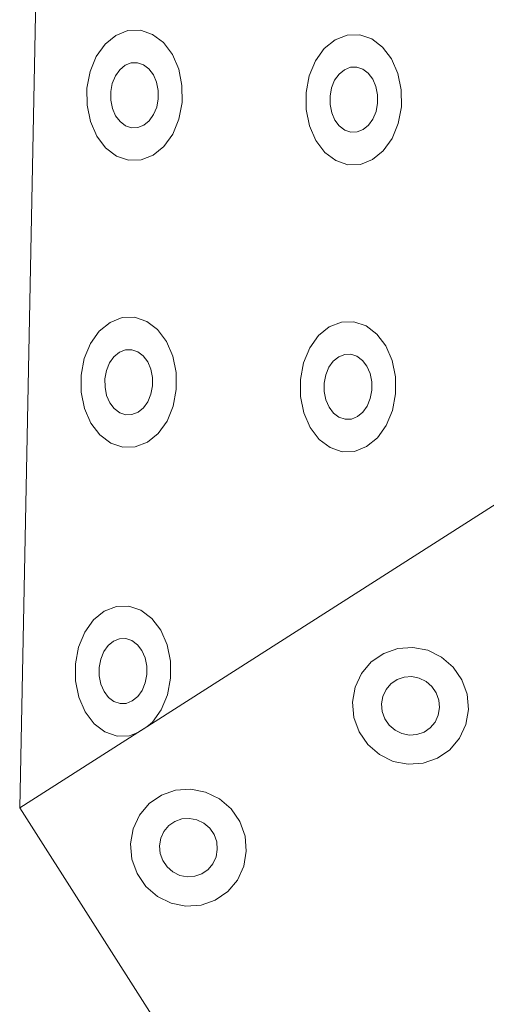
# Model space of a CAD drawing. Extents: x 5066 to 9756, y -2696 to -1109.
# Tile 121 of 248: x 9401.294 to 9401.475, y -2589.777 to -2589.395. Entities that reach past the tile are written whole.
import ezdxf

# ---------------------------------------------------------------- set-up
doc = ezdxf.new("R2010")
doc.units = 0
doc.header["$MEASUREMENT"] = 0
doc.layers.add('IFC-Elemento construtivo genérico-Contorno', color=253, linetype='CONTINUOUS', lineweight=5)

msp = doc.modelspace()

# ---------------------------------------------------------------- linework, layer by layer
at = {"layer": 'IFC-Elemento construtivo genérico-Contorno', "color": 8, "lineweight": 5}
for p, q in [((9401.29359, -2589.70112), (9401.30468, -2589.14653)), ((9401.33558, -2589.39934), (9401.34046, -2589.39921)), ((9401.34046, -2589.39921), (9401.34515, -2589.4008)), ((9401.32671, -2589.40462), (9401.33089, -2589.40119)), ((9401.33089, -2589.40119), (9401.33558, -2589.39934)), ((9401.34515, -2589.4008), (9401.34937, -2589.404)), ((9401.41183, -2589.40632), (9401.41601, -2589.40289)), ((9401.41601, -2589.40289), (9401.4207, -2589.40105)), ((9401.4207, -2589.40105), (9401.42558, -2589.40092)), ((9401.42558, -2589.40092), (9401.43027, -2589.40251)), ((9401.43027, -2589.40251), (9401.43448, -2589.40571)), ((9401.32331, -2589.4094), (9401.32671, -2589.40462)), ((9401.34937, -2589.404), (9401.35284, -2589.4086)), ((9401.40843, -2589.4111), (9401.41183, -2589.40632)), ((9401.43448, -2589.40571), (9401.43796, -2589.4103)), ((9401.32089, -2589.4152), (9401.32331, -2589.4094)), ((9401.35284, -2589.4086), (9401.3553, -2589.41427)), ((9401.43796, -2589.4103), (9401.44042, -2589.41597)), ((9401.33073, -2589.41693), (9401.33241, -2589.41453)), ((9401.33241, -2589.41453), (9401.33452, -2589.41282)), ((9401.33452, -2589.41282), (9401.33687, -2589.4119)), ((9401.33687, -2589.4119), (9401.33929, -2589.41183)), ((9401.33929, -2589.41183), (9401.34163, -2589.41262)), ((9401.34163, -2589.41262), (9401.34374, -2589.41423)), ((9401.34374, -2589.41423), (9401.3455, -2589.41653)), ((9401.3553, -2589.41427), (9401.35659, -2589.42064)), ((9401.40601, -2589.41691), (9401.40843, -2589.4111)), ((9401.41757, -2589.41624), (9401.41964, -2589.41452)), ((9401.41964, -2589.41452), (9401.42198, -2589.4136)), ((9401.42198, -2589.4136), (9401.42441, -2589.41354)), ((9401.42441, -2589.41354), (9401.42679, -2589.41433)), ((9401.42679, -2589.41433), (9401.4289, -2589.41593)), ((9401.31968, -2589.42164), (9401.32089, -2589.4152)), ((9401.32952, -2589.41983), (9401.33073, -2589.41693)), ((9401.3455, -2589.41653), (9401.34671, -2589.41936)), ((9401.4048, -2589.42334), (9401.40601, -2589.41691)), ((9401.41585, -2589.41863), (9401.41757, -2589.41624)), ((9401.4289, -2589.41593), (9401.43062, -2589.41823)), ((9401.43062, -2589.41823), (9401.43183, -2589.42107)), ((9401.44042, -2589.41597), (9401.44171, -2589.42235)), ((9401.31968, -2589.42164), (9401.31972, -2589.42827)), ((9401.3289, -2589.42304), (9401.32952, -2589.41983)), ((9401.34671, -2589.41936), (9401.34738, -2589.42255)), ((9401.35659, -2589.42064), (9401.35663, -2589.42727)), ((9401.41405, -2589.42475), (9401.41464, -2589.42153)), ((9401.41464, -2589.42153), (9401.41585, -2589.41863)), ((9401.43183, -2589.42107), (9401.43249, -2589.42425)), ((9401.3289, -2589.42304), (9401.32894, -2589.42636)), ((9401.34679, -2589.42908), (9401.34738, -2589.42586)), ((9401.34738, -2589.42586), (9401.34738, -2589.42255)), ((9401.4048, -2589.42334), (9401.40484, -2589.42997)), ((9401.41405, -2589.42806), (9401.41405, -2589.42475)), ((9401.43249, -2589.42757), (9401.43249, -2589.42425)), ((9401.44171, -2589.42235), (9401.44175, -2589.42897)), ((9401.31972, -2589.42827), (9401.32101, -2589.43464)), ((9401.32894, -2589.42636), (9401.32956, -2589.42954)), ((9401.32956, -2589.42954), (9401.33081, -2589.43238)), ((9401.34558, -2589.43198), (9401.34679, -2589.42908)), ((9401.35538, -2589.4337), (9401.35663, -2589.42727)), ((9401.41405, -2589.42806), (9401.41472, -2589.43125)), ((9401.43191, -2589.43078), (9401.43249, -2589.42757)), ((9401.44054, -2589.43541), (9401.44175, -2589.42897)), ((9401.33081, -2589.43238), (9401.33253, -2589.43468)), ((9401.34386, -2589.43437), (9401.34558, -2589.43198)), ((9401.40484, -2589.42997), (9401.40613, -2589.43634)), ((9401.41472, -2589.43125), (9401.41593, -2589.43408)), ((9401.4307, -2589.43369), (9401.43191, -2589.43078)), ((9401.32101, -2589.43464), (9401.32347, -2589.44031)), ((9401.33253, -2589.43468), (9401.33464, -2589.43628)), ((9401.33464, -2589.43628), (9401.33698, -2589.43707)), ((9401.33698, -2589.43707), (9401.33945, -2589.43701)), ((9401.33945, -2589.43701), (9401.34179, -2589.43609)), ((9401.34179, -2589.43609), (9401.34386, -2589.43437)), ((9401.353, -2589.43951), (9401.35538, -2589.4337)), ((9401.40613, -2589.43634), (9401.40859, -2589.44201)), ((9401.41593, -2589.43408), (9401.41765, -2589.43638)), ((9401.41765, -2589.43638), (9401.41976, -2589.43799)), ((9401.42691, -2589.43779), (9401.42898, -2589.43608)), ((9401.42898, -2589.43608), (9401.4307, -2589.43369)), ((9401.43812, -2589.44121), (9401.44054, -2589.43541)), ((9401.32347, -2589.44031), (9401.32691, -2589.4449)), ((9401.3496, -2589.44429), (9401.353, -2589.43951)), ((9401.41976, -2589.43799), (9401.42214, -2589.43878)), ((9401.42214, -2589.43878), (9401.42456, -2589.43871)), ((9401.42456, -2589.43871), (9401.42691, -2589.43779)), ((9401.43472, -2589.446), (9401.43812, -2589.44121)), ((9401.32691, -2589.4449), (9401.33116, -2589.4481)), ((9401.34538, -2589.44772), (9401.3496, -2589.44429)), ((9401.40859, -2589.44201), (9401.41206, -2589.44661)), ((9401.33116, -2589.4481), (9401.33585, -2589.44969)), ((9401.3407, -2589.44956), (9401.34538, -2589.44772)), ((9401.41206, -2589.44661), (9401.41628, -2589.44981)), ((9401.4305, -2589.44943), (9401.43472, -2589.446)), ((9401.33585, -2589.44969), (9401.3407, -2589.44956)), ((9401.41628, -2589.44981), (9401.42097, -2589.4514)), ((9401.42097, -2589.4514), (9401.42585, -2589.45127)), ((9401.42585, -2589.45127), (9401.4305, -2589.44943)), ((9401.32448, -2589.51606), (9401.32866, -2589.51263)), ((9401.32866, -2589.51263), (9401.33335, -2589.51079)), ((9401.33335, -2589.51079), (9401.3382, -2589.51066)), ((9401.3382, -2589.51066), (9401.34292, -2589.51225)), ((9401.34292, -2589.51225), (9401.34714, -2589.51545)), ((9401.41378, -2589.51434), (9401.41847, -2589.5125)), ((9401.41847, -2589.5125), (9401.42335, -2589.51237)), ((9401.42335, -2589.51237), (9401.42804, -2589.51395)), ((9401.32109, -2589.52084), (9401.32448, -2589.51606)), ((9401.34714, -2589.51545), (9401.35062, -2589.52004)), ((9401.4062, -2589.52255), (9401.4096, -2589.51777)), ((9401.4096, -2589.51777), (9401.41378, -2589.51434)), ((9401.42804, -2589.51395), (9401.43226, -2589.51716)), ((9401.43226, -2589.51716), (9401.43573, -2589.52175)), ((9401.31866, -2589.52665), (9401.32109, -2589.52084)), ((9401.35062, -2589.52004), (9401.35308, -2589.52571)), ((9401.33019, -2589.52598), (9401.3323, -2589.52426)), ((9401.3323, -2589.52426), (9401.33464, -2589.52335)), ((9401.33464, -2589.52335), (9401.33706, -2589.52328)), ((9401.33706, -2589.52328), (9401.33941, -2589.52407)), ((9401.33941, -2589.52407), (9401.34152, -2589.52568)), ((9401.40378, -2589.52835), (9401.4062, -2589.52255)), ((9401.41741, -2589.52597), (9401.41976, -2589.52505)), ((9401.41976, -2589.52505), (9401.42218, -2589.52498)), ((9401.42218, -2589.52498), (9401.42452, -2589.52578)), ((9401.43573, -2589.52175), (9401.4382, -2589.52742)), ((9401.31745, -2589.53308), (9401.31866, -2589.52665)), ((9401.3273, -2589.53128), (9401.32851, -2589.52837)), ((9401.32851, -2589.52837), (9401.33019, -2589.52598)), ((9401.34152, -2589.52568), (9401.34327, -2589.52797)), ((9401.34327, -2589.52797), (9401.34448, -2589.53081)), ((9401.35308, -2589.52571), (9401.35437, -2589.53209)), ((9401.40257, -2589.53479), (9401.40378, -2589.52835)), ((9401.41363, -2589.53008), (9401.4153, -2589.52768)), ((9401.4153, -2589.52768), (9401.41741, -2589.52597)), ((9401.42452, -2589.52578), (9401.42667, -2589.52738)), ((9401.42667, -2589.52738), (9401.42839, -2589.52967)), ((9401.4382, -2589.52742), (9401.43948, -2589.53379)), ((9401.32667, -2589.53449), (9401.3273, -2589.53128)), ((9401.34448, -2589.53081), (9401.34515, -2589.53399)), ((9401.35437, -2589.53871), (9401.35437, -2589.53209)), ((9401.41179, -2589.5362), (9401.41241, -2589.53298)), ((9401.41241, -2589.53298), (9401.41363, -2589.53008)), ((9401.42839, -2589.52967), (9401.4296, -2589.53251)), ((9401.4296, -2589.53251), (9401.43027, -2589.5357)), ((9401.31745, -2589.53308), (9401.31749, -2589.53971)), ((9401.32667, -2589.53449), (9401.32671, -2589.5378)), ((9401.34515, -2589.53731), (9401.34515, -2589.53399)), ((9401.40257, -2589.53479), (9401.40261, -2589.54142)), ((9401.41179, -2589.5362), (9401.41183, -2589.53951)), ((9401.43027, -2589.53901), (9401.43027, -2589.5357)), ((9401.43948, -2589.53379), (9401.43952, -2589.54042)), ((9401.31749, -2589.53971), (9401.31878, -2589.54608)), ((9401.32671, -2589.5378), (9401.32734, -2589.54099)), ((9401.34335, -2589.54343), (9401.34452, -2589.54052)), ((9401.34452, -2589.54052), (9401.34515, -2589.53731)), ((9401.35316, -2589.54515), (9401.35437, -2589.53871)), ((9401.41183, -2589.53951), (9401.41245, -2589.5427)), ((9401.42968, -2589.54223), (9401.43027, -2589.53901)), ((9401.43827, -2589.54686), (9401.43952, -2589.54042)), ((9401.32734, -2589.54099), (9401.32859, -2589.54383)), ((9401.32859, -2589.54383), (9401.3303, -2589.54612)), ((9401.34163, -2589.54582), (9401.34335, -2589.54343)), ((9401.40261, -2589.54142), (9401.4039, -2589.54779)), ((9401.41245, -2589.5427), (9401.4137, -2589.54553)), ((9401.42847, -2589.54513), (9401.42968, -2589.54223)), ((9401.31878, -2589.54608), (9401.32124, -2589.55175)), ((9401.3303, -2589.54612), (9401.33241, -2589.54773)), ((9401.33241, -2589.54773), (9401.33476, -2589.54852)), ((9401.33718, -2589.54845), (9401.33952, -2589.54753)), ((9401.33952, -2589.54753), (9401.34163, -2589.54582)), ((9401.35077, -2589.55095), (9401.35316, -2589.54515)), ((9401.4039, -2589.54779), (9401.40636, -2589.55346)), ((9401.4137, -2589.54553), (9401.41542, -2589.54783)), ((9401.41542, -2589.54783), (9401.41753, -2589.54943)), ((9401.42468, -2589.54924), (9401.42675, -2589.54752)), ((9401.42675, -2589.54752), (9401.42847, -2589.54513)), ((9401.43589, -2589.55266), (9401.43827, -2589.54686)), ((9401.32124, -2589.55175), (9401.32468, -2589.55635)), ((9401.33476, -2589.54852), (9401.33718, -2589.54845)), ((9401.34734, -2589.55573), (9401.35077, -2589.55095)), ((9401.41753, -2589.54943), (9401.41988, -2589.55023)), ((9401.41988, -2589.55023), (9401.42234, -2589.55016)), ((9401.42234, -2589.55016), (9401.42468, -2589.54924)), ((9401.34316, -2589.55917), (9401.34734, -2589.55573)), ((9401.40636, -2589.55346), (9401.40984, -2589.55805)), ((9401.43249, -2589.55744), (9401.43589, -2589.55266)), ((9401.32468, -2589.55635), (9401.3289, -2589.55955)), ((9401.3289, -2589.55955), (9401.33363, -2589.56114)), ((9401.33847, -2589.56101), (9401.34316, -2589.55917)), ((9401.40984, -2589.55805), (9401.41405, -2589.56126)), ((9401.42827, -2589.56087), (9401.43249, -2589.55744)), ((9401.33363, -2589.56114), (9401.33847, -2589.56101)), ((9401.41405, -2589.56126), (9401.41874, -2589.56284)), ((9401.41874, -2589.56284), (9401.42359, -2589.56271)), ((9401.42359, -2589.56271), (9401.42827, -2589.56087)), ((9401.34152, -2589.67053), (9401.50902, -2589.56365)), ((9401.32222, -2589.62817), (9401.32644, -2589.62474)), ((9401.32644, -2589.62474), (9401.33113, -2589.6229)), ((9401.33113, -2589.6229), (9401.33597, -2589.62277)), ((9401.33597, -2589.62277), (9401.34066, -2589.62436)), ((9401.34066, -2589.62436), (9401.34488, -2589.62756)), ((9401.31882, -2589.63295), (9401.32222, -2589.62817)), ((9401.34488, -2589.62756), (9401.34835, -2589.63216)), ((9401.34835, -2589.63216), (9401.35081, -2589.63783)), ((9401.31644, -2589.63876), (9401.31882, -2589.63295)), ((9401.33003, -2589.63637), (9401.33238, -2589.63546)), ((9401.33238, -2589.63546), (9401.33484, -2589.63539)), ((9401.33484, -2589.63539), (9401.33718, -2589.63618)), ((9401.33718, -2589.63618), (9401.33929, -2589.63779)), ((9401.31519, -2589.6452), (9401.31644, -2589.63876)), ((9401.32624, -2589.64048), (9401.32796, -2589.63809)), ((9401.32796, -2589.63809), (9401.33003, -2589.63637)), ((9401.33929, -2589.63779), (9401.34101, -2589.64008)), ((9401.34101, -2589.64008), (9401.34226, -2589.64292)), ((9401.35081, -2589.63783), (9401.3521, -2589.6442)), ((9401.43488, -2589.64115), (9401.44042, -2589.63923)), ((9401.44042, -2589.63923), (9401.44624, -2589.63883)), ((9401.44624, -2589.63883), (9401.45206, -2589.63997)), ((9401.45206, -2589.63997), (9401.45738, -2589.64258)), ((9401.32445, -2589.6466), (9401.32503, -2589.64339)), ((9401.32503, -2589.64339), (9401.32624, -2589.64048)), ((9401.34226, -2589.64292), (9401.34288, -2589.6461)), ((9401.43007, -2589.64447), (9401.43488, -2589.64115)), ((9401.45738, -2589.64258), (9401.46191, -2589.64648)), ((9401.31519, -2589.6452), (9401.31523, -2589.65182)), ((9401.32445, -2589.64992), (9401.32445, -2589.6466)), ((9401.34288, -2589.6461), (9401.34292, -2589.64942)), ((9401.3521, -2589.6442), (9401.35214, -2589.65082)), ((9401.42632, -2589.64894), (9401.43007, -2589.64447)), ((9401.46191, -2589.64648), (9401.46527, -2589.6514)), ((9401.32445, -2589.64992), (9401.32511, -2589.6531)), ((9401.3423, -2589.65263), (9401.34292, -2589.64942)), ((9401.35093, -2589.65726), (9401.35214, -2589.65082)), ((9401.42382, -2589.65427), (9401.42632, -2589.64894)), ((9401.43769, -2589.653), (9401.44011, -2589.65134)), ((9401.44011, -2589.65134), (9401.44288, -2589.65038)), ((9401.44288, -2589.65038), (9401.44581, -2589.65017)), ((9401.44581, -2589.65017), (9401.4487, -2589.65074)), ((9401.4487, -2589.65074), (9401.45136, -2589.65205)), ((9401.46527, -2589.6514), (9401.4673, -2589.65702)), ((9401.31523, -2589.65182), (9401.31652, -2589.65819)), ((9401.32511, -2589.6531), (9401.32632, -2589.65594)), ((9401.34109, -2589.65554), (9401.3423, -2589.65263)), ((9401.42284, -2589.6601), (9401.42382, -2589.65427)), ((9401.43456, -2589.6579), (9401.43581, -2589.65523)), ((9401.43581, -2589.65523), (9401.43769, -2589.653)), ((9401.45136, -2589.65205), (9401.45363, -2589.654)), ((9401.45363, -2589.654), (9401.4553, -2589.65646)), ((9401.31652, -2589.65819), (9401.31898, -2589.66386)), ((9401.32632, -2589.65594), (9401.32804, -2589.65823)), ((9401.32804, -2589.65823), (9401.33019, -2589.65984)), ((9401.3373, -2589.65964), (9401.33941, -2589.65793)), ((9401.33941, -2589.65793), (9401.34109, -2589.65554)), ((9401.34851, -2589.66307), (9401.35093, -2589.65726)), ((9401.43409, -2589.66081), (9401.43456, -2589.6579)), ((9401.4553, -2589.65646), (9401.45632, -2589.65927)), ((9401.4673, -2589.65702), (9401.46784, -2589.66294)), ((9401.33019, -2589.65984), (9401.33253, -2589.66063)), ((9401.33253, -2589.66063), (9401.33495, -2589.66056)), ((9401.33495, -2589.66056), (9401.3373, -2589.65964)), ((9401.42284, -2589.6601), (9401.42335, -2589.66602)), ((9401.43409, -2589.66081), (9401.43433, -2589.66377)), ((9401.45609, -2589.66515), (9401.45659, -2589.66223)), ((9401.45632, -2589.65927), (9401.45659, -2589.66223)), ((9401.46683, -2589.66877), (9401.46784, -2589.66294)), ((9401.31898, -2589.66386), (9401.32245, -2589.66846)), ((9401.34511, -2589.66785), (9401.34851, -2589.66307)), ((9401.42335, -2589.66602), (9401.42538, -2589.67164)), ((9401.43433, -2589.66377), (9401.43534, -2589.66658)), ((9401.43534, -2589.66658), (9401.43706, -2589.66904)), ((9401.45484, -2589.66781), (9401.45609, -2589.66515)), ((9401.32245, -2589.66846), (9401.32667, -2589.67166)), ((9401.33945, -2589.67186), (9401.34292, -2589.66964)), ((9401.34081, -2589.67097), (9401.34292, -2589.66964)), ((9401.34292, -2589.66964), (9401.34511, -2589.66785)), ((9401.43706, -2589.66904), (9401.43929, -2589.67099)), ((9401.45054, -2589.67171), (9401.45296, -2589.67005)), ((9401.45296, -2589.67005), (9401.45484, -2589.66781)), ((9401.46437, -2589.6741), (9401.46683, -2589.66877)), ((9401.29359, -2589.70112), (9401.33945, -2589.67186)), ((9401.32667, -2589.67166), (9401.33136, -2589.67325)), ((9401.33136, -2589.67325), (9401.33624, -2589.67312)), ((9401.33624, -2589.67312), (9401.33945, -2589.67186)), ((9401.33945, -2589.67186), (9401.34081, -2589.67097)), ((9401.42538, -2589.67164), (9401.42874, -2589.67657)), ((9401.43929, -2589.67099), (9401.44198, -2589.6723)), ((9401.44198, -2589.6723), (9401.44488, -2589.67287)), ((9401.44488, -2589.67287), (9401.4478, -2589.67267)), ((9401.4478, -2589.67267), (9401.45054, -2589.67171)), ((9401.46058, -2589.67858), (9401.46437, -2589.6741)), ((9401.42874, -2589.67657), (9401.43327, -2589.68047)), ((9401.43327, -2589.68047), (9401.43859, -2589.68308)), ((9401.45027, -2589.68382), (9401.45577, -2589.68189)), ((9401.45577, -2589.68189), (9401.46058, -2589.67858)), ((9401.43859, -2589.68308), (9401.44441, -2589.68422)), ((9401.44441, -2589.68422), (9401.45027, -2589.68382)), ((9401.34382, -2589.69951), (9401.34863, -2589.6962)), ((9401.34863, -2589.6962), (9401.35413, -2589.69427)), ((9401.35413, -2589.69427), (9401.35999, -2589.69387)), ((9401.35999, -2589.69387), (9401.36577, -2589.69501)), ((9401.36577, -2589.69501), (9401.37113, -2589.69762)), ((9401.29359, -2589.70112), (9401.56253, -2590.12262)), ((9401.34003, -2589.70399), (9401.34382, -2589.69951)), ((9401.37113, -2589.69762), (9401.37562, -2589.70153)), ((9401.33757, -2589.70932), (9401.34003, -2589.70399)), ((9401.37562, -2589.70153), (9401.37902, -2589.70645)), ((9401.34956, -2589.71028), (9401.35144, -2589.70804)), ((9401.35144, -2589.70804), (9401.35386, -2589.70638)), ((9401.35386, -2589.70638), (9401.35659, -2589.70542)), ((9401.35659, -2589.70542), (9401.35952, -2589.70522)), ((9401.35952, -2589.70522), (9401.36241, -2589.70579)), ((9401.36241, -2589.70579), (9401.36511, -2589.7071)), ((9401.36511, -2589.7071), (9401.36734, -2589.70904)), ((9401.37902, -2589.70645), (9401.38105, -2589.71207)), ((9401.33655, -2589.71515), (9401.33757, -2589.70932)), ((9401.34831, -2589.71295), (9401.34956, -2589.71028)), ((9401.36734, -2589.70904), (9401.36905, -2589.71151)), ((9401.36905, -2589.71151), (9401.37007, -2589.71432)), ((9401.38105, -2589.71207), (9401.38155, -2589.71799)), ((9401.33655, -2589.71515), (9401.3371, -2589.72107)), ((9401.3478, -2589.71586), (9401.34831, -2589.71295)), ((9401.3478, -2589.71586), (9401.34808, -2589.71882)), ((9401.37007, -2589.71432), (9401.3703, -2589.71728)), ((9401.34808, -2589.71882), (9401.34909, -2589.72163)), ((9401.36859, -2589.72286), (9401.3698, -2589.72019)), ((9401.3698, -2589.72019), (9401.3703, -2589.71728)), ((9401.38054, -2589.72382), (9401.38155, -2589.71799)), ((9401.3371, -2589.72107), (9401.33913, -2589.72669)), ((9401.34909, -2589.72163), (9401.35077, -2589.72409)), ((9401.35077, -2589.72409), (9401.35304, -2589.72604)), ((9401.36671, -2589.72509), (9401.36859, -2589.72286)), ((9401.37808, -2589.72915), (9401.38054, -2589.72382)), ((9401.33913, -2589.72669), (9401.34249, -2589.73161)), ((9401.35304, -2589.72604), (9401.3557, -2589.72735)), ((9401.3557, -2589.72735), (9401.35859, -2589.72792)), ((9401.35859, -2589.72792), (9401.36152, -2589.72772)), ((9401.36152, -2589.72772), (9401.36429, -2589.72675)), ((9401.36429, -2589.72675), (9401.36671, -2589.72509)), ((9401.34249, -2589.73161), (9401.34702, -2589.73551)), ((9401.37433, -2589.73362), (9401.37808, -2589.72915)), ((9401.34702, -2589.73551), (9401.35234, -2589.73813)), ((9401.36952, -2589.73694), (9401.37433, -2589.73362)), ((9401.35234, -2589.73813), (9401.35812, -2589.73926)), ((9401.35812, -2589.73926), (9401.36398, -2589.73886)), ((9401.36398, -2589.73886), (9401.36952, -2589.73694))]:
    msp.add_line(p, q, dxfattribs=at)

doc.saveas('drawing.dxf')
